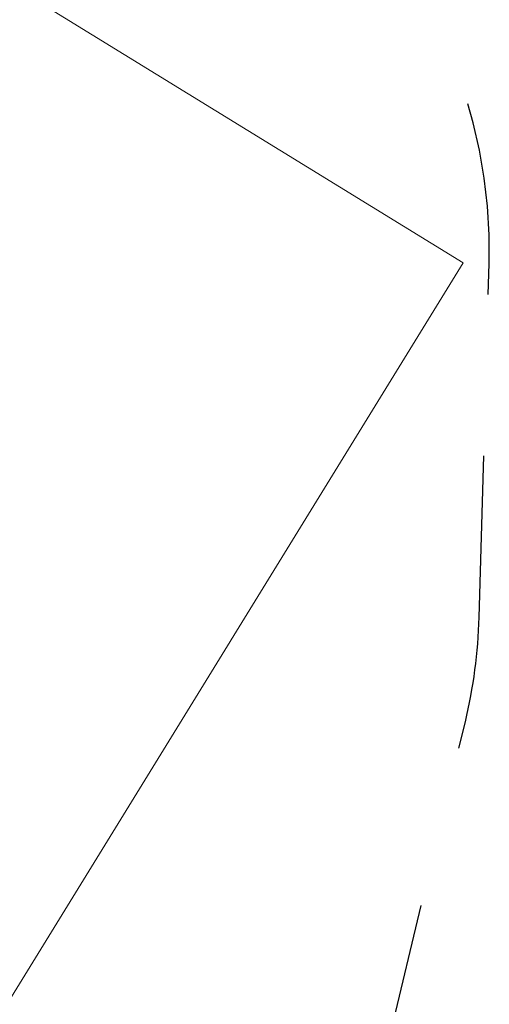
# Model space of a CAD drawing. Extents: x 5459245 to 5462690, y 5971016 to 5972523.
# Tile 71 of 136: x 5462445.12 to 5462446.57, y 5972213.86 to 5972216.91. Entities that reach past the tile are written whole.
import ezdxf

# ---------------------------------------------------------------- set-up
doc = ezdxf.new("R2010")
doc.units = 0
doc.linetypes.add('8', pattern=[0.5, 0.25, -0.25])
doc.layers.add('A_MAŁA ARCHITEKTURA', color=195, linetype='CONTINUOUS', lineweight=9)

# ---------------------------------------------------------------- blocks, each defined once
blk = doc.blocks.new('MEGA')
at = {"layer": 'A_MAŁA ARCHITEKTURA'}
for p, q in [((5462447.9548, 5972216.3794), (5462447.9548, 5972220.615)), ((5462444.5612, 5972216.3794), (5462447.9548, 5972216.3794))]:
    blk.add_line(p, q, dxfattribs=at)
at = {"layer": 'A_MAŁA ARCHITEKTURA', "linetype": '8', "lineweight": 25, "ltscale": 2}
for p, q in [((5462447.0458, 5972215.7623), (5462447.9952, 5972216.3105)), ((5462444.7669, 5972214.9811), (5462446.748, 5972215.6294))]:
    blk.add_line(p, q, dxfattribs=at)
for centre, start, end in [((5462447.2074, 5972217.675), 300, 350.944), ((5462446.258, 5972217.1269), 288.1211, 300)]:
    blk.add_arc(centre, 1.5756, start, end, dxfattribs=at)

msp = doc.modelspace()

# ---------------------------------------------------------------- block references
at = {"layer": 'A_MAŁA ARCHITEKTURA', "color": 6, "rotation": 58.39971502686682}
msp.add_blockref('MEGA', (7686859.5945, -1809666.1669), dxfattribs=at)

doc.saveas('drawing.dxf')
